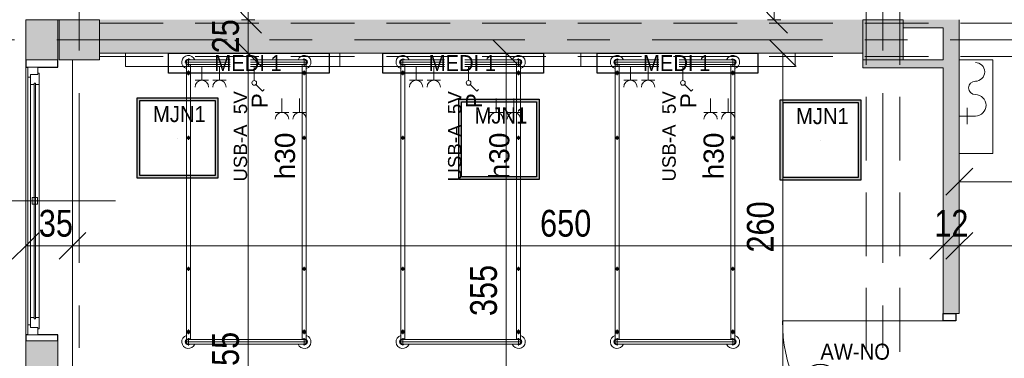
# Model space of a CAD drawing. Header units: centimetres. Extents: x -1631 to 21770, y -8842 to 3590.
# Tile 12 of 142: x -1257 to -522, y 1130 to 1383. Entities that reach past the tile are written whole.
import ezdxf

# ---------------------------------------------------------------- set-up
doc = ezdxf.new("R2010")
doc.units = ezdxf.units.CM
for name, pattern in [('Dash', [60, 30, -30]), ('Oś', [222.25, 127, -31.75, 31.75, -31.75]), ('Ukryte', [71.438, 47.625, -23.813])]:
    doc.linetypes.add(name, pattern=pattern)
for name, color, linetype, lineweight in [('A-ANNO-DIMS', 211, 'Continuous', 13), ('A-ANNO-DIMS-100', 211, 'Continuous', 13), ('A-ANNO-NOTE', 131, 'Continuous', 9), ('A-AREA-IDEN', 2, 'Continuous', 13), ('A-DETL', 90, 'Continuous', 9), ('A-DETL-GENF', 92, 'Continuous', 9), ('A-DETL-HDLN', 90, 'Ukryte', 9), ('A-DETL-MEDM', 33, 'Continuous', 13), ('A-DOOR', 31, 'Continuous', 13), ('A-GLAZ', 151, 'Continuous', 13), ('A-GLAZ-IDEN', 152, 'Continuous', 13), ('A-WALL', 113, 'Continuous', 13), ('A-WALL-PATT', 111, 'Continuous', 13), ('I-FURN', 30, 'Continuous', 9), ('P-SANR-FIXT', 6, 'Continuous', 9), ('Q-SPCQ', 91, 'Continuous', 9), ('S-COLS', 52, 'Continuous', 13), ('S-GRID', 1, 'Continuous', 13)]:
    doc.layers.add(name, color=color, linetype=linetype, lineweight=lineweight)
doc.layers.add('E_oprawy', color=12, linetype='Continuous')
doc.styles.add('Arial', font='arial.ttf', dxfattribs={"width": 0.9, "height": 18})
doc.styles.add('Arial Narrow_5', font='ARIALN.TTF', dxfattribs={"height": 20})
doc.styles.add('Arial_11', font='arial.ttf', dxfattribs={"width": 0.85, "height": 23})
doc.styles.add('Arial_13', font='arial.ttf', dxfattribs={"height": 0.2})
doc.styles.add('Arial_4', font='arial.ttf', dxfattribs={"height": 10})
doc.styles.add('Arial_5', font='arial.ttf', dxfattribs={"height": 12})
doc.styles.add('Arial_6', font='arial.ttf', dxfattribs={"height": 15})
doc.dimstyles.new('Diagonal_1_100__0__wewnętrzne', dxfattribs={"dimscale": 30.48, "dimtxt": 20.468619, "dimasz": 0.656168, "dimexe": 0.164042, "dimexo": 0.0625, "dimgap": 0.032808, "dimtad": 1, "dimdec": 0, "dimdsep": 46, "dimtxsty": 'Arial Narrow_5', "dimblk1": 'OBLIQUE', "dimblk2": 'OBLIQUE', "dimsah": 1, "dimcen": 0.09, "dimazin": 0, "dimtfac": 1, "dimtdec": 4, "dimtix": 1, "dimtmove": 0, "dimatfit": 3, "dimfxl": 0, "dimtvp": 1, "dimtolj": 1, "dimtzin": 0, "dimarcsym": 0})
doc.dimstyles.new('Diagonal_1_100__0__wewnętrzne_2', dxfattribs={"dimscale": 30.48, "dimtxt": 20.468619, "dimasz": 0.656168, "dimexe": 0.164042, "dimexo": 0.0625, "dimgap": 0.032808, "dimtad": 1, "dimdec": 0, "dimdsep": 46, "dimtxsty": 'Arial Narrow_5', "dimblk1": 'OBLIQUE', "dimblk2": 'OBLIQUE', "dimsah": 1, "dimcen": 0.09, "dimazin": 0, "dimtfac": 1, "dimtdec": 4, "dimtix": 1, "dimtmove": 2, "dimatfit": 3, "dimfxl": 0, "dimtvp": 1, "dimtolj": 1, "dimtzin": 0, "dimarcsym": 0})

# ---------------------------------------------------------------- blocks, each defined once
blk = doc.blocks.new('M_Concrete-Square-Column - 300 x 300mm-1795930-6_piętro IV __13_80 m_ - stan projektowany')
at = {"layer": 'S-COLS', "lineweight": 9}
blk.add_hatch(color=254, dxfattribs=at).paths.add_polyline_path([(15, -15), (15, 15), (-15, 15), (-15, -15)], flags=0)
for p, q in [((15, 15), (-15, 15)), ((-15, 15), (-15, -15)), ((15, -15), (15, 15)), ((-15, -15), (15, -15))]:
    blk.add_line(p, q, dxfattribs=at)
blk = doc.blocks.new('M_Concrete-Square-Column - 300 x 300mm-1795931-6_piętro IV __13_80 m_ - stan projektowany')
at = {"layer": 'S-COLS', "lineweight": 9}
blk.add_hatch(color=254, dxfattribs=at).paths.add_polyline_path([(15, -15), (15, 15), (-15, 15), (-15, -15)], flags=0)
for p, q in [((15, 15), (-15, 15)), ((-15, 15), (-15, -15)), ((15, -15), (15, 15)), ((-15, -15), (15, -15))]:
    blk.add_line(p, q, dxfattribs=at)
blk = doc.blocks.new('łóżko 195x90 typ FAMED _102039_ - łóżko 195x90 typ FAMED _102039_-832813-6_piętro IV __13_80 m_ - stan projektowany')
at = {"layer": 'I-FURN'}
for p, q in [((-45.98, 104.75), (45.97, 104.75)), ((-44.75, 103.1), (-44.75, -102.61)), ((-43.25, 102.02), (-43.25, 107.47)), ((-43.25, 106.45), (43.25, 106.45)), ((-43.25, 103.05), (43.25, 103.05)), ((-41.75, -102.55), (-41.75, 103.1)), ((41.75, -102.61), (41.75, 103.05)), ((43.25, 102.02), (43.25, 107.47)), ((44.75, 103.1), (44.75, -102.61)), ((-45, 96.6), (-41.5, 96.6)), ((-43.25, 94.85), (-43.25, 98.35)), ((45, 96.6), (41.5, 96.6)), ((43.25, 94.85), (43.25, 98.35)), ((-44.75, 48.19), (-41.75, 48.19)), ((-43.25, 49.69), (-43.25, 46.69)), ((44.75, 48.19), (41.75, 48.19)), ((43.25, 49.69), (43.25, 46.69)), ((-44.75, -49.81), (-41.75, -49.81)), ((-43.25, -48.31), (-43.25, -51.31)), ((44.75, -49.81), (41.75, -49.81)), ((43.25, -48.31), (43.25, -51.31)), ((-43.25, -95.18), (-43.25, -98.68)), ((43.25, -95.18), (43.25, -98.68)), ((-45, -96.93), (-41.5, -96.93)), ((-43.25, -101.53), (-43.25, -106.98)), ((-43.25, -102.55), (43.25, -102.55)), ((45, -96.93), (41.5, -96.93)), ((43.25, -101.53), (43.25, -106.98)), ((45.97, -104.25), (-45.98, -104.25)), ((-43.25, -105.95), (43.25, -105.95))]:
    blk.add_line(p, q, dxfattribs=at)
for centre, radius in [((-43.25, 96.6), 1.25), ((-43.25, 96.6), 0.8), ((43.25, 96.6), 1.25), ((43.25, 96.6), 0.8), ((-43.25, 48.19), 1), ((43.25, 48.19), 1), ((-43.25, -49.81), 1), ((43.25, -49.81), 1), ((-43.25, -96.93), 1.25), ((-43.25, -96.93), 0.8), ((43.25, -96.93), 1.25), ((43.25, -96.93), 0.8)]:
    blk.add_circle(centre, radius, dxfattribs=at)
for centre, radius, start, end in [((-43.25, 104.75), 5, 19.87687, 252.5424), ((-43.25, 104.75), 2.23, 49.8221, 312.38874), ((-43.25, 104.75), 1.93, 62.02067, 297.97933), ((-43.25, 104.75), 1.7, 90, 270), ((43.25, 104.75), 5, 287.4576, 160.12313), ((43.25, 104.75), 2.23, 229.8221, 130.1779), ((43.25, 104.75), 1.93, 242.02067, 117.97933), ((43.25, 104.75), 1.7, 270, 90), ((-43.25, -104.25), 5, 107.4576, 340.12313), ((-43.25, -104.25), 2.23, 49.8221, 310.1779), ((-43.25, -104.25), 1.93, 62.02067, 297.97933), ((-43.25, -104.25), 1.7, 90, 270), ((43.25, -104.25), 5, 199.87687, 72.5424), ((43.25, -104.25), 2.23, 229.8221, 130.1779), ((43.25, -104.25), 1.93, 242.02067, 117.97933), ((43.25, -104.25), 1.7, 270, 90)]:
    blk.add_arc(centre, radius, start, end, dxfattribs=at)
blk = doc.blocks.new('HYDRANT_PPOZ_SZAFKA_NASCIENNA - SUPRON 3-1715320-6_piętro IV __13_80 m_ - stan projektowany')
at = {"layer": 'P-SANR-FIXT'}
for p, q in [((47.5, 31), (-22.5, 31)), ((-22.5, 31), (-22.5, 6)), ((-22.5, 6), (-22.5, 31)), ((-22.5, 31), (47.5, 31)), ((47.5, 6), (47.5, 31)), ((47.5, 31), (47.5, 6)), ((19.5, 6), (19.5, 18)), ((19.5, 12), (13.5, 12)), ((19.5, 12), (25.5, 12)), ((-22.5, 6), (47.5, 6)), ((47.5, 6), (-22.5, 6))]:
    blk.add_line(p, q, dxfattribs=at)
for centre, radius, start, end in [((-13.5, 18), 7, 0, 180), ((11.5, 18), 8, 360, 180), ((-1.5, 18), 5, 180, 360)]:
    blk.add_arc(centre, radius, start, end, dxfattribs=at)
blk = doc.blocks.new('Panel Gazowo Oswietleniowy 2 - Type 1-2423720-6_piętro IV __13_80 m_ - stan projektowany')
at = {"layer": 'Q-SPCQ'}
for p, q in [((-112.5, 56.83), (-102.5, 56.83)), ((-107.5, 56.83), (-107.5, 46.5)), ((-99.33, 56.83), (-89.33, 56.83)), ((-94.33, 56.83), (-94.33, 46.5)), ((47.5, 56.83), (57.5, 56.83)), ((52.5, 56.83), (52.5, 46.5)), ((60.67, 56.83), (70.67, 56.83)), ((65.67, 56.83), (65.67, 46.5)), ((-79.82, 40.93), (-81.13, 39.62)), ((-74.88, 35.98), (-79.82, 40.93)), ((80.18, 40.93), (78.87, 39.62)), ((85.12, 35.98), (80.18, 40.93)), ((-73.64, 22.5), (-73.64, 33)), ((-66.13, 32.83), (-56.13, 32.83)), ((-61.13, 32.83), (-61.13, 22.5)), ((-52.67, 32.83), (-42.67, 32.83)), ((-47.67, 32.83), (-47.67, 22.5)), ((-39.5, 32.83), (-29.5, 32.83)), ((-34.5, 32.83), (-34.5, 22.5)), ((86.36, 22.5), (86.36, 33)), ((93.87, 32.83), (103.87, 32.83)), ((98.87, 32.83), (98.87, 22.5)), ((107.33, 32.83), (117.33, 32.83)), ((112.33, 32.83), (112.33, 22.5)), ((120.5, 32.83), (130.5, 32.83)), ((125.5, 32.83), (125.5, 22.5)), ((-157.5, 12.5), (-157.5, 22.5)), ((-157.5, 22.5), (182.5, 22.5)), ((182.5, 22.5), (182.5, 12.5))]:
    blk.add_line(p, q, dxfattribs=at)
for centre in [(-73.64, 34.75), (86.36, 34.75)]:
    blk.add_circle(centre, 1.75, dxfattribs=at)
for centre, end in [((-107.5, 61.83), 0), ((-94.33, 61.83), 0), ((52.5, 61.83), 0), ((65.67, 61.83), 0), ((-61.13, 37.83), 360), ((-47.67, 37.83), 360), ((-34.5, 37.83), 360), ((98.87, 37.83), 360), ((112.33, 37.83), 360), ((125.5, 37.83), 360)]:
    blk.add_arc(centre, 5, 180, end, dxfattribs=at)
blk = doc.blocks.new('DRZWI 1S - automatyczna etykieta - Drzwi 120-2381491-6_piętro IV __13_80 m_ - stan projektowany')
at = {"layer": 'A-DETL-GENF'}
for p, q in [((-65.5, 6), (-65.5, -3.5)), ((-60, 6), (-65.5, 6)), ((-60, -3.5), (-60, 6)), ((65.5, 6), (60, 6)), ((60, 6), (60, -3.5)), ((65.5, -3.5), (65.5, 6)), ((-65.5, -3.5), (-60, -3.5)), ((60, -3.5), (65.5, -3.5))]:
    blk.add_line(p, q, dxfattribs=at)
at = {"layer": 'A-DETL-MEDM', "lineweight": 25}
for p, q in [((-60, 6), (-65.5, 6)), ((-65.5, 6), (-65.5, -3.5)), ((-60, -3.5), (-60, 6)), ((60, -3.5), (60, 6)), ((60, 6), (65.5, 6)), ((65.5, 6), (65.5, -3.5)), ((-65.5, -3.5), (-60, -3.5)), ((65.5, -3.5), (60, -3.5))]:
    blk.add_line(p, q, dxfattribs=at)
at = {"layer": 'A-DOOR'}
blk.add_line((60, 6), (60, 126), dxfattribs=at)
blk.add_arc((60, 6), 120, 90, 180, dxfattribs=at)
blk = doc.blocks.new('Okno - automatyczna etykieta - 200x165 _projektowane_-2617392-6_piętro IV __13_80 m_ - stan projektowany')
at = {"layer": 'A-GLAZ'}
for p, q in [((-92.5, 10.5), (-100, 10.5)), ((-100, 10.5), (-100, 3)), ((-100, 10.5), (100, 10.5)), ((-87, 8.5), (-94.5, 8.5)), ((-94.5, 8.5), (-94.5, 3)), ((-94.5, 3), (-94.5, 8.5)), ((-94.5, 8.5), (-92.5, 8.5)), ((-92.5, 8.5), (-92.5, 10.5)), ((92.5, 10.5), (-92.5, 10.5)), ((-87, 5.75), (-87, 8.5)), ((87, 8.5), (-87, 8.5)), ((94.5, 8.5), (87, 8.5)), ((87, 8.5), (87, 5.75)), ((100, 10.5), (92.5, 10.5)), ((92.5, 10.5), (92.5, 8.5)), ((92.5, 8.5), (94.5, 8.5)), ((94.5, 3), (94.5, 8.5)), ((94.5, 8.5), (94.5, 3)), ((100, 3), (100, 10.5)), ((-100, 3), (-94.5, 3)), ((-94.5, 3), (-95.5, 3)), ((-95.5, 3), (-95.5, 2)), ((-95.5, 2), (-87, 2)), ((88, 5.75), (-88, 5.75)), ((-88, 5.75), (-88, 4.75)), ((-88, 4.75), (-88, 5.75)), ((-88, 5.75), (-87, 5.75)), ((-88, 4.75), (88, 4.75)), ((-87, 4.75), (-88, 4.75)), ((-87, 2), (-87, 4.75)), ((87, 2), (-87, 2)), ((2.5, 7.25), (-2.5, 7.25)), ((-2.5, 7.25), (-2.5, 3.25)), ((-2.5, 3.25), (2.5, 3.25)), ((2.5, 3.25), (2.5, 7.25)), ((87, 5.75), (88, 5.75)), ((87, 4.75), (87, 2)), ((88, 4.75), (87, 4.75)), ((87, 2), (95.5, 2)), ((88, 4.75), (88, 5.75)), ((88, 5.75), (88, 4.75)), ((95.5, 3), (94.5, 3)), ((94.5, 3), (100, 3)), ((95.5, 2), (95.5, 3))]:
    blk.add_line(p, q, dxfattribs=at)
blk = doc.blocks.new('DIMBLOCK29-6_piętro IV __13_80 m_ - stan projektowany')
at = {"layer": 'A-ANNO-DIMS-100', "transparency": 16777216}
for p, q in [((-687.3, 1358.33), (-697.3, 1368.33)), ((-692.3, 1358.33), (-682.3, 1358.33)), ((-687.3, 1358.33), (-692.3, 1358.33)), ((-687.3, 1098.33), (-687.3, 1358.33)), ((-687.3, 1358.33), (-677.3, 1348.33)), ((-687.3, 1098.33), (-697.3, 1108.33)), ((-692.3, 1098.33), (-682.3, 1098.33)), ((-687.3, 1098.33), (-692.3, 1098.33)), ((-687.3, 1098.33), (-677.3, 1088.33))]:
    blk.add_line(p, q, dxfattribs=at)
at = {"layer": 'A-ANNO-DIMS-100', "color": 0, "transparency": 16777216, "insert": (-714.15, 1209.32), "char_height": 20, "width": 45.6158, "attachment_point": 1, "rotation": 90, "line_spacing_factor": 0.974696, "style": 'Arial Narrow_5'}
blk.add_mtext('260', dxfattribs=at)
blk = doc.blocks.new('_Oblique')
at = {"color": 0, "linetype": 'ByBlock', "lineweight": -2}
blk.add_line((-0.5, -0.5), (0.5, 0.5), dxfattribs=at)
blk = doc.blocks.new('DIMBLOCK36-6_piętro IV __13_80 m_ - stan projektowany')
at = {"layer": 'A-ANNO-DIMS-100', "transparency": 16777216}
for p, q in [((-893.96, 1358.33), (-903.96, 1368.33)), ((-898.96, 1358.33), (-888.96, 1358.33)), ((-893.96, 1358.33), (-898.96, 1358.33)), ((-893.96, 1003.33), (-893.96, 1358.33)), ((-893.96, 1358.33), (-883.96, 1348.33)), ((-893.96, 1003.33), (-903.96, 1013.33)), ((-898.96, 1003.33), (-888.96, 1003.33)), ((-893.96, 1003.33), (-898.96, 1003.33)), ((-893.96, 1003.33), (-883.96, 993.33))]:
    blk.add_line(p, q, dxfattribs=at)
at = {"layer": 'A-ANNO-DIMS-100', "color": 0, "transparency": 16777216, "insert": (-920.81, 1161.82), "char_height": 20, "width": 45.6158, "attachment_point": 1, "rotation": 90, "line_spacing_factor": 0.974696, "style": 'Arial Narrow_5'}
blk.add_mtext('355', dxfattribs=at)
blk = doc.blocks.new('DIMBLOCK81-6_piętro IV __13_80 m_ - stan projektowany')
at = {"layer": 'A-ANNO-DIMS-100', "transparency": 16777216}
for p, q in [((-1086.6, 1358.33), (-1096.6, 1368.33)), ((-1091.6, 1358.33), (-1081.6, 1358.33)), ((-1086.6, 1358.33), (-1091.6, 1358.33)), ((-1086.6, 903.33), (-1086.6, 1358.33)), ((-1086.6, 1358.33), (-1076.6, 1348.33)), ((-1086.6, 903.33), (-1096.6, 913.33)), ((-1091.6, 903.33), (-1081.6, 903.33)), ((-1086.6, 903.33), (-1091.6, 903.33)), ((-1086.6, 903.33), (-1076.6, 893.33))]:
    blk.add_line(p, q, dxfattribs=at)
at = {"layer": 'A-ANNO-DIMS-100', "color": 0, "transparency": 16777216, "insert": (-1113.45, 1111.82), "char_height": 20, "width": 45.6158, "attachment_point": 1, "rotation": 90, "line_spacing_factor": 0.974696, "style": 'Arial Narrow_5'}
blk.add_mtext('455', dxfattribs=at)
blk = doc.blocks.new('DIMBLOCK82-6_piętro IV __13_80 m_ - stan projektowany')
at = {"layer": 'A-ANNO-DIMS-100', "transparency": 16777216}
for p, q in [((-1086.6, 1383.33), (-1096.6, 1393.33)), ((-1091.6, 1383.33), (-1081.6, 1383.33)), ((-1086.6, 1383.33), (-1091.6, 1383.33)), ((-1086.6, 1358.33), (-1086.6, 1383.33)), ((-1086.6, 1383.33), (-1076.6, 1373.33)), ((-1086.6, 1358.33), (-1096.6, 1368.33)), ((-1091.6, 1358.33), (-1081.6, 1358.33)), ((-1086.6, 1358.33), (-1091.6, 1358.33)), ((-1086.6, 1358.33), (-1076.6, 1348.33))]:
    blk.add_line(p, q, dxfattribs=at)
at = {"layer": 'A-ANNO-DIMS-100', "color": 0, "transparency": 16777216, "insert": (-1113.45, 1358.15), "char_height": 20, "width": 30.4105, "attachment_point": 1, "rotation": 90, "line_spacing_factor": 0.974696, "style": 'Arial Narrow_5'}
blk.add_mtext('25', dxfattribs=at)
blk = doc.blocks.new('DIMBLOCK83-6_piętro IV __13_80 m_ - stan projektowany')
at = {"layer": 'A-ANNO-DIMS-100', "transparency": 16777216}
for p, q in [((-1086.6, 1833.33), (-1096.6, 1843.33)), ((-1091.6, 1833.33), (-1081.6, 1833.33)), ((-1086.6, 1833.33), (-1091.6, 1833.33)), ((-1086.6, 1383.33), (-1086.6, 1833.33)), ((-1086.6, 1833.33), (-1076.6, 1823.33)), ((-1086.6, 1383.33), (-1096.6, 1393.33)), ((-1091.6, 1383.33), (-1081.6, 1383.33)), ((-1086.6, 1383.33), (-1091.6, 1383.33)), ((-1086.6, 1383.33), (-1076.6, 1373.33))]:
    blk.add_line(p, q, dxfattribs=at)
at = {"layer": 'A-ANNO-DIMS-100', "color": 0, "transparency": 16777216, "insert": (-1113.45, 1616.05), "char_height": 20, "width": 45.6158, "attachment_point": 1, "rotation": 90, "line_spacing_factor": 0.974696, "style": 'Arial Narrow_5'}
blk.add_mtext('450', dxfattribs=at)
blk = doc.blocks.new('DIMBLOCK108-6_piętro IV __13_80 m_ - stan projektowany')
at = {"layer": 'A-ANNO-DIMS-100', "transparency": 16777216}
for p, q in [((-555.62, 1214.34), (-545.62, 1224.34)), ((530.38, 1214.34), (540.38, 1224.34)), ((-555.62, 1214.34), (-565.62, 1204.34)), ((-555.62, 1209.34), (-555.62, 1219.34)), ((530.38, 1214.34), (-555.62, 1214.34)), ((-555.62, 1214.34), (-555.62, 1209.34)), ((530.38, 1214.34), (520.38, 1204.34)), ((530.38, 1209.34), (530.38, 1219.34)), ((530.38, 1214.34), (530.38, 1209.34))]:
    blk.add_line(p, q, dxfattribs=at)
at = {"layer": 'A-ANNO-DIMS-100', "color": 0, "transparency": 16777216, "insert": (-37.97, 1241.19), "char_height": 20, "width": 60.821, "attachment_point": 1, "line_spacing_factor": 0.974696, "style": 'Arial Narrow_5'}
blk.add_mtext('1086', dxfattribs=at)
blk = doc.blocks.new('DIMBLOCK109-6_piętro IV __13_80 m_ - stan projektowany')
at = {"layer": 'A-ANNO-DIMS-100', "transparency": 16777216}
for p, q in [((-567.62, 1214.34), (-557.62, 1224.34)), ((-555.62, 1214.34), (-545.62, 1224.34)), ((-567.62, 1214.34), (-577.62, 1204.34)), ((-567.62, 1209.34), (-567.62, 1219.34)), ((-555.62, 1214.34), (-567.62, 1214.34)), ((-567.62, 1214.34), (-567.62, 1209.34)), ((-555.62, 1214.34), (-565.62, 1204.34)), ((-555.62, 1209.34), (-555.62, 1219.34)), ((-555.62, 1214.34), (-555.62, 1209.34))]:
    blk.add_line(p, q, dxfattribs=at)
at = {"layer": 'A-ANNO-DIMS-100', "color": 0, "transparency": 16777216, "insert": (-574.29, 1241.19), "char_height": 20, "width": 30.4105, "attachment_point": 1, "line_spacing_factor": 0.974696, "style": 'Arial Narrow_5'}
blk.add_mtext('12', dxfattribs=at)
blk = doc.blocks.new('DIMBLOCK110-6_piętro IV __13_80 m_ - stan projektowany')
at = {"layer": 'A-ANNO-DIMS-100', "transparency": 16777216}
for p, q in [((-1217.62, 1214.34), (-1207.62, 1224.34)), ((-567.62, 1214.34), (-557.62, 1224.34)), ((-1217.62, 1214.34), (-1227.62, 1204.34)), ((-1217.62, 1209.34), (-1217.62, 1219.34)), ((-567.62, 1214.34), (-1217.62, 1214.34)), ((-1217.62, 1214.34), (-1217.62, 1209.34)), ((-567.62, 1214.34), (-577.62, 1204.34)), ((-567.62, 1209.34), (-567.62, 1219.34)), ((-567.62, 1214.34), (-567.62, 1209.34))]:
    blk.add_line(p, q, dxfattribs=at)
at = {"layer": 'A-ANNO-DIMS-100', "color": 0, "transparency": 16777216, "insert": (-868.57, 1241.19), "char_height": 20, "width": 45.6158, "attachment_point": 1, "line_spacing_factor": 0.974696, "style": 'Arial Narrow_5'}
blk.add_mtext('650', dxfattribs=at)
blk = doc.blocks.new('DIMBLOCK111-6_piętro IV __13_80 m_ - stan projektowany')
at = {"layer": 'A-ANNO-DIMS-100', "transparency": 16777216}
for p, q in [((-1252.62, 1214.34), (-1242.62, 1224.34)), ((-1217.62, 1214.34), (-1207.62, 1224.34)), ((-1252.62, 1214.34), (-1262.62, 1204.34)), ((-1252.62, 1209.34), (-1252.62, 1219.34)), ((-1217.62, 1214.34), (-1252.62, 1214.34)), ((-1252.62, 1214.34), (-1252.62, 1209.34)), ((-1217.62, 1214.34), (-1227.62, 1204.34)), ((-1217.62, 1209.34), (-1217.62, 1219.34)), ((-1217.62, 1214.34), (-1217.62, 1209.34))]:
    blk.add_line(p, q, dxfattribs=at)
at = {"layer": 'A-ANNO-DIMS-100', "color": 0, "transparency": 16777216, "insert": (-1242.82, 1241.19), "char_height": 20, "width": 30.4105, "attachment_point": 1, "line_spacing_factor": 0.974696, "style": 'Arial Narrow_5'}
blk.add_mtext('35', dxfattribs=at)
blk = doc.blocks.new('DIMBLOCK136-6_piętro IV __13_80 m_ - stan projektowany')
at = {"layer": 'A-ANNO-DIMS-100', "transparency": 16777216}
for p, q in [((-555.62, 1262.25), (-545.62, 1272.25)), ((-322.62, 1262.25), (-312.62, 1272.25)), ((-555.62, 1257.25), (-555.62, 1267.25)), ((-322.62, 1257.25), (-322.62, 1267.25)), ((-555.62, 1262.25), (-565.62, 1252.25)), ((-322.62, 1262.25), (-555.62, 1262.25)), ((-555.62, 1262.25), (-555.62, 1257.25)), ((-322.62, 1262.25), (-332.62, 1252.25)), ((-322.62, 1262.25), (-322.62, 1257.25))]:
    blk.add_line(p, q, dxfattribs=at)
at = {"layer": 'A-ANNO-DIMS-100', "color": 0, "transparency": 16777216, "insert": (-458.13, 1289.09), "char_height": 20, "width": 45.6158, "attachment_point": 1, "line_spacing_factor": 0.974696, "style": 'Arial Narrow_5'}
blk.add_mtext('233', dxfattribs=at)
blk = doc.blocks.new('DIMBLOCK137-6_piętro IV __13_80 m_ - stan projektowany')
at = {"layer": 'A-ANNO-DIMS-100', "transparency": 16777216}
for p, q in [((-693.86, 1533.33), (-703.86, 1543.33)), ((-698.86, 1533.33), (-688.86, 1533.33)), ((-693.86, 1533.33), (-698.86, 1533.33)), ((-693.86, 1383.33), (-693.86, 1533.33)), ((-693.86, 1533.33), (-683.86, 1523.33)), ((-693.86, 1383.33), (-703.86, 1393.33)), ((-698.86, 1383.33), (-688.86, 1383.33)), ((-693.86, 1383.33), (-698.86, 1383.33)), ((-693.86, 1383.33), (-683.86, 1373.33))]:
    blk.add_line(p, q, dxfattribs=at)
at = {"layer": 'A-ANNO-DIMS-100', "color": 0, "transparency": 16777216, "insert": (-720.71, 1439.32), "char_height": 20, "width": 45.6158, "attachment_point": 1, "rotation": 90, "line_spacing_factor": 0.974696, "style": 'Arial Narrow_5'}
blk.add_mtext('150', dxfattribs=at)
blk = doc.blocks.new('Okno_LD_typ 100 - metka _ wys_parapetu-2491833-6_piętro IV __13_80 m_ - stan projektowany')
at = {"layer": 'A-GLAZ-IDEN'}
blk.add_line((0, 1.8925), (0, -0.3919), dxfattribs=at)
blk.add_circle((0, -0.0919), 0.3, dxfattribs=at)
at = {"layer": 'A-GLAZ-IDEN', "insert": (0.4711, 0.6634), "char_height": 0.2, "width": 0.48783, "attachment_point": 3, "rotation": 90, "line_spacing_factor": 0.936439, "style": 'Arial_13', "bg_fill": 3, "box_fill_scale": 1.25, "bg_fill_color": 256, "bg_fill_true_color": 13158600, "bg_fill_transparency": 0}
blk.add_mtext('\\pxqr,t6.35,12.7,19.05,25.4,31.75,38.1,44.45,50.8,57.15,63.5,69.85,76.2,82.55,88.9,95.25,101.6,107.95,114.3,120.65,127,133.35,139.7,146.05,152.4,158.75,165.1,171.45,177.8,184.15,190.5,196.85,203.2;{hp= }', dxfattribs=at)
blk = doc.blocks.new('MEDI_1')
at = {"layer": 'E_oprawy'}
blk.add_lwpolyline([(0, 0), (0, 15), (120, 15), (120, 0)], close=True, dxfattribs=at)
at = {"layer": 'E_oprawy', "color": 4, "style": 'Arial', "width": 0.9}
blk.add_text('MEDI 1', height=12, rotation=180, dxfattribs=at).set_placement((85.78, 13.45))
blk = doc.blocks.new('MJN1')
at = {"layer": 'E_oprawy', "linetype": 'ByBlock'}
h = blk.add_hatch(color=256, dxfattribs=at)
h.paths.add_polyline_path([(-30, -30), (-30, 30), (30, 30), (30, -30)])
h.paths.add_polyline_path([(-28, -28), (-28, 28), (28, 28), (28, -28)], flags=16)
for points in [[(-30, -30), (-30, 30), (30, 30), (30, -30)], [(-28, -28), (-28, 28), (28, 28), (28, -28)]]:
    blk.add_lwpolyline(points, close=True, dxfattribs=at)
blk.add_circle((0, 0), 0.0000001, dxfattribs=at)
at = {"layer": 'E_oprawy', "color": 4, "style": 'Arial', "width": 0.9}
blk.add_text('MJN1', height=12, dxfattribs=at).set_placement((-18.29, 11.9))
blk = doc.blocks.new('AW-NO')
at = {"layer": 'E_oprawy', "color": 1, "linetype": 'ByBlock'}
for radius in [13.2, 5.21]:
    blk.add_circle((0, 0), radius, dxfattribs=at)
at = {"layer": 'E_oprawy', "color": 1, "style": 'Arial', "width": 0.9}
blk.add_text('AW-NO', height=12, dxfattribs=at).set_placement((0, 16.52))

msp = doc.modelspace()

# ---------------------------------------------------------------- hatches: boundary and pattern name
at = {"layer": 'A-WALL-PATT'}
h = msp.add_hatch(color=9, dxfattribs=at)
h.paths.add_polyline_path([(-1228.62, 393.33), (-1228.62, 423.33), (-1252.62, 423.33), (-1252.62, 393.33)], flags=0)
h.paths.add_polyline_path([(-1252.62, 633.33), (-1228.62, 633.33), (-1228.62, 663.33), (-1252.62, 663.33), (-1252.62, 649.83)], flags=0)
h.paths.add_polyline_path([(-1252.62, 873.33), (-1228.62, 873.33), (-1228.62, 903.33), (-1252.62, 903.33), (-1252.62, 880.58)], flags=0)
h.paths.add_polyline_path([(-1228.62, 1113.33), (-1228.62, 1143.33), (-1252.62, 1143.33), (-1252.62, 1113.33)], flags=0)
h.paths.add_polyline_path([(-1228.62, 1353.33), (-1228.62, 1383.33), (-1252.62, 1383.33), (-1252.62, 1353.33)], flags=0)
for points in [[(-627.62, 1358.33), (-627.62, 1383.33), (-1197.62, 1383.33), (-1197.62, 1358.33), (-628.34, 1358.33)], [(-567.62, 1377.33), (-567.62, 1383.33), (-597.62, 1383.33), (-597.62, 1377.33)], [(-567.62, 1347.33), (-567.62, 1353.33), (-627.62, 1353.33), (-627.62, 1347.33), (-597.62, 1347.33)]]:
    msp.add_hatch(color=9, dxfattribs=at).paths.add_polyline_path(points, flags=0)
h = msp.add_hatch(color=9, dxfattribs=at)
h.paths.add_polyline_path([(-567.62, 132.33), (-555.62, 132.33), (-555.62, 152.33), (-567.62, 152.33)], flags=0)
h.paths.add_polyline_path([(-558.12, 283.83), (-555.62, 283.83), (-555.62, 612.83), (-567.62, 612.83), (-567.62, 283.83)], flags=0)
h.paths.add_polyline_path([(-555.62, 743.83), (-555.62, 1032.83), (-567.62, 1032.83), (-567.62, 743.83), (-558.12, 743.83)], flags=0)
h.paths.add_polyline_path([(-555.62, 1163.83), (-555.62, 1383.33), (-567.62, 1383.33), (-567.62, 1163.83), (-558.12, 1163.83)], flags=0)

# ---------------------------------------------------------------- linework, layer by layer
at = {"layer": 'A-DETL', "linetype": 'Dash', "lineweight": 25}
for points, knots in [([(-555.62, 1472.57), (-478.91, 1472.57), (-476.08, 1472.57), (-439.12, 1472.57), (-439.12, 1435.62), (-439.12, 1432.79), (-439.12, 1329.11), (-439.12, 1326.28), (-439.12, 1289.33), (-402.17, 1289.33), (-399.34, 1289.33), (54.38, 1289.33), (347.2, 1289.33), (391.67, 1289.33), (418.55, 1316.21), (413.88, 1393.93), (413.88, 1663.13)], [0, 0, 0, 0, 1.274059, 2.1133, 2.95254, 4.521491, 5.717221, 7.286172, 8.125412, 8.964652, 14.361634, 22.556861, 31.207392, 35.311818, 37.065318, 41.276562, 41.276562, 41.276562, 41.276562]), ([(-561.62, 233.02), (-511.61, 233.02), (-497.78, 233.02), (-439.12, 233.02), (-439.12, 251.36), (-439.12, 296.62), (-439.12, 1289.33), (-439.12, 1326.28), (-439.12, 1329.11), (-439.12, 1432.79), (-439.12, 1435.62), (-439.12, 1472.57), (-476.08, 1472.57), (-478.91, 1472.57), (-555.62, 1472.57)], [0, 0, 0, 0, 1.339676, 2.332925, 3.669947, 15.221807, 26.977257, 38.268666, 39.837617, 41.033347, 42.602298, 43.441538, 44.280778, 45.554838, 45.554838, 45.554838, 45.554838]), ([(-555.62, 1472.57), (-478.91, 1472.57), (-450.62, 1472.57), (-439.12, 1472.57), (-439.12, 1461.07), (-439.12, 1432.79), (-439.12, 1329.11), (-439.12, 1326.28), (-439.12, 1289.33), (-402.17, 1289.33), (-399.34, 1289.33), (54.38, 1289.33), (347.2, 1289.33), (391.67, 1289.33), (413.88, 1267.11), (413.88, 1211.15), (413.88, 1019.9)], [0, 0, 0, 0, 1.274059, 1.834911, 2.395763, 3.964714, 5.438832, 7.007784, 7.847024, 8.686264, 14.083246, 22.278473, 30.929004, 34.961158, 36.402966, 39.45005, 39.45005, 39.45005, 39.45005])]:
    msp.add_open_spline(points, degree=3, knots=knots, dxfattribs=at)
at = {"layer": 'A-DETL-HDLN'}
for p, q in [((-625.12, 420.83), (-625.12, 2793.33)), ((-600.12, 420.83), (-600.12, 2793.33)), ((-1197.62, 1380.83), (1172.38, 1380.83))]:
    msp.add_line(p, q, dxfattribs=at)
at = {"layer": 'A-WALL', "lineweight": 9}
for p, q in [((-1252.62, 1383.33), (-1252.62, 1353.33)), ((-1227.62, 1383.33), (-1238.62, 1383.33)), ((-1228.62, 1353.33), (-1228.62, 1383.33)), ((-555.62, 1353.33), (-555.62, 1383.33)), ((-597.62, 1377.33), (-567.62, 1377.33)), ((-567.62, 1377.33), (-567.62, 1353.33)), ((-1217.62, 1353.33), (-1217.62, 903.33)), ((-1197.62, 1358.33), (-627.62, 1358.33)), ((-627.62, 1353.33), (-627.62, 1347.33)), ((-567.62, 1353.33), (-597.62, 1353.33)), ((-1252.62, 1147.83), (-1252.62, 1347.83)), ((-627.62, 1347.33), (-567.62, 1347.33)), ((-567.62, 1347.33), (-567.62, 1163.83)), ((-555.62, 1163.83), (-555.62, 1283.33)), ((-558.12, 1163.83), (-555.62, 1163.83)), ((-1252.62, 1143.33), (-1252.62, 1113.33)), ((-1228.62, 1113.33), (-1228.62, 1143.33))]:
    msp.add_line(p, q, dxfattribs=at)
at = {"layer": 'A-WALL'}
for p, q in [((-1238.62, 1383.33), (-1252.62, 1383.33)), ((-1252.62, 1353.33), (-1228.62, 1353.33)), ((-1228.62, 1143.33), (-1252.62, 1143.33))]:
    msp.add_line(p, q, dxfattribs=at)
at = {"layer": 'A-WALL', "color": 7, "lineweight": 25}
for p, q in [((-1252.62, 1353.33), (-1252.62, 1347.83)), ((-1228.62, 1347.83), (-1228.62, 1353.33)), ((-1252.62, 1347.83), (-1251.12, 1347.83)), ((-1243.62, 1347.83), (-1228.62, 1347.83)), ((-1251.12, 1147.83), (-1252.62, 1147.83)), ((-1252.62, 1147.83), (-1252.62, 1143.33)), ((-1228.62, 1147.83), (-1243.62, 1147.83)), ((-1228.62, 1143.33), (-1228.62, 1147.83))]:
    msp.add_line(p, q, dxfattribs=at)
at = {"layer": 'S-GRID', "linetype": 'Oś'}
for p, q in [((-1212.62, 2884.27), (-1212.62, 27.13)), ((-612.62, 2884.27), (-612.62, 27.13)), ((1342.46, 1368.33), (-1368.76, 1368.33))]:
    msp.add_line(p, q, dxfattribs=at)

# ---------------------------------------------------------------- block references
at = {"layer": 'A-DOOR', "rotation": 89.9999999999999}
msp.add_blockref('DRZWI 1S - automatyczna etykieta - Drzwi 120-2381491-6_piętro IV __13_80 m_ - stan projektowany', (-561.62, 1098.33), dxfattribs=at)
at = {"layer": 'A-GLAZ', "rotation": 89.9999999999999}
msp.add_blockref('Okno - automatyczna etykieta - 200x165 _projektowane_-2617392-6_piętro IV __13_80 m_ - stan projektowany', (-1240.62, 1247.83), dxfattribs=at)
at = {"layer": 'E_oprawy'}
for p in [(-1139.29, 1294.88), (-659.22, 1293.35)]:
    msp.add_blockref('MJN1', p, dxfattribs=at)
at = {"layer": 'E_oprawy', "linetype": 'ByBlock'}
msp.add_blockref('AW-NO', (-659.32, 1112.69), dxfattribs=at)
at = {"layer": 'I-FURN'}
for p in [(-1087.87, 1246.88), (-927.87, 1246.88), (-767.87, 1246.88)]:
    msp.add_blockref('łóżko 195x90 typ FAMED _102039_ - łóżko 195x90 typ FAMED _102039_-832813-6_piętro IV __13_80 m_ - stan projektowany', p, dxfattribs=at)
at = {"layer": 'P-SANR-FIXT', "rotation": 269.9999999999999}
msp.add_blockref('HYDRANT_PPOZ_SZAFKA_NASCIENNA - SUPRON 3-1715320-6_piętro IV __13_80 m_ - stan projektowany', (-561.62, 1330.83), dxfattribs=at)
at = {"layer": 'Q-SPCQ', "rotation": 180}
for p in [(-995.62, 1370.83), (-835.62, 1370.83)]:
    msp.add_blockref('Panel Gazowo Oswietleniowy 2 - Type 1-2423720-6_piętro IV __13_80 m_ - stan projektowany', p, dxfattribs=at)
at = {"layer": 'S-COLS', "lineweight": 9}
for name, p in [('M_Concrete-Square-Column - 300 x 300mm-1795931-6_piętro IV __13_80 m_ - stan projektowany', (-1212.62, 1368.33)), ('M_Concrete-Square-Column - 300 x 300mm-1795930-6_piętro IV __13_80 m_ - stan projektowany', (-612.62, 1368.33))]:
    msp.add_blockref(name, p, dxfattribs=at)

# ---------------------------------------------------------------- texts
at = {"layer": 'A-AREA-IDEN', "insert": (-806.37, 1063.35), "char_height": 23, "width": 156.91, "attachment_point": 7, "line_spacing_factor": 0.936439, "style": 'Arial_11'}
msp.add_mtext('\\pt84.99995,169.9999,255.00008,340.00003,424.99998,509.99993,595.00011,680.00006,765.00001,849.99996,934.99991,1020.00009,1105.00004,1189.99999,1274.99994,1359.99989,1445.00007,1530.00002,1614.99997,1699.99992,1785.0001,1870.00005,1955,2039.99995,2124.9999,2210.00008,2295.00003,2379.99998,2464.99993,2550.00011,2635.00006,2720.00001;Pok. łóżkowy\\P3os.', dxfattribs=at)

# ---------------------------------------------------------------- dimensions: what is measured, and where the dimension line sits
at = {"layer": 'A-ANNO-DIMS'}
dim = msp.add_linear_dim(base=(-1086.6, 1833.33), p1=(-1091.6, 1383.33), p2=(-1091.6, 1833.33), angle=90, dimstyle='Diagonal_1_100__0__wewnętrzne_2', override={"dimpost": '<>', "dimfxl": 450}, dxfattribs=at)
dim.commit()
dim.dimension.update_dxf_attribs({"geometry": 'DIMBLOCK83-6_piętro IV __13_80 m_ - stan projektowany', "text_midpoint": (-1100.12, 1638.85), "dimtype": 160, "text_rotation": 90})
for base, p1, p2, override, picture, middle in [((-693.86, 1533.33), (-698.86, 1383.33), (-698.86, 1533.33), {"dimpost": '<>', "dimfxl": 150}, 'DIMBLOCK137-6_piętro IV __13_80 m_ - stan projektowany', (-705.07, 1458.33)), ((-687.3, 1358.33), (-692.3, 1098.33), (-692.3, 1358.33), {"dimpost": '<>', "dimfxl": 260}, 'DIMBLOCK29-6_piętro IV __13_80 m_ - stan projektowany', (-698.51, 1228.33))]:
    dim = msp.add_linear_dim(base=base, p1=p1, p2=p2, angle=90, dimstyle='Diagonal_1_100__0__wewnętrzne', override=override, dxfattribs=at)
    dim.commit()
    dim.dimension.update_dxf_attribs({"geometry": picture, "text_midpoint": middle})
for base, p1, p2, override, picture, middle in [((-555.62, 1262.25), (-322.62, 1257.25), (-555.62, 1257.25), {"dimpost": '<>', "dimfxl": 233}, 'DIMBLOCK136-6_piętro IV __13_80 m_ - stan projektowany', (-439.12, 1273.46)), ((-567.62, 1214.34), (-555.62, 1209.34), (-567.62, 1209.34), {"dimpost": '<>', "dimfxl": 12}, 'DIMBLOCK109-6_piętro IV __13_80 m_ - stan projektowany', (-561.62, 1225.39)), ((-555.62, 1214.34), (530.38, 1209.34), (-555.62, 1209.34), {"dimpost": '<>', "dimfxl": 1086}, 'DIMBLOCK108-6_piętro IV __13_80 m_ - stan projektowany', (-12.62, 1225.56))]:
    dim = msp.add_linear_dim(base=base, p1=p1, p2=p2, dimstyle='Diagonal_1_100__0__wewnętrzne', override=override, dxfattribs=at)
    dim.commit()
    dim.dimension.update_dxf_attribs({"geometry": picture, "text_midpoint": middle})
dim = msp.add_linear_dim(base=(-1252.62, 1214.34), p1=(-1217.62, 1209.34), p2=(-1252.62, 1209.34), dimstyle='Diagonal_1_100__0__wewnętrzne_2', override={"dimpost": '<>', "dimfxl": 35}, dxfattribs=at)
dim.commit()
dim.dimension.update_dxf_attribs({"geometry": 'DIMBLOCK111-6_piętro IV __13_80 m_ - stan projektowany', "text_midpoint": (-1227.62, 1227.86), "dimtype": 160, "text_rotation": 360})

# ---------------------------------------------------------------- next in the draw order: texts
at = {"layer": 'A-ANNO-NOTE', "lineweight": 13, "rotation": 90, "line_spacing_factor": 0.936439, "bg_fill": 3, "box_fill_scale": 1.25, "bg_fill_color": 256, "bg_fill_true_color": 13158600, "bg_fill_transparency": 0}
for s, insert, char_height, width, attachment_point, style in [('\\pxqc,t12.7,25.4,38.1,50.8,63.5,76.2,88.9,101.6,114.3,127,139.7,152.4,165.1,177.8,190.5,203.2,215.9,228.6,241.3,254,266.7,279.4,292.1,304.8,317.5,330.2,342.9,355.6,368.3,381,393.7,406.4;{USB-A  5V}', (-1092.25, 1296.09), 10, 113.1, 5, 'Arial_4'), ('\\pxqc,t12.7,25.4,38.1,50.8,63.5,76.2,88.9,101.6,114.3,127,139.7,152.4,165.1,177.8,190.5,203.2,215.9,228.6,241.3,254,266.7,279.4,292.1,304.8,317.5,330.2,342.9,355.6,368.3,381,393.7,406.4;{USB-A  5V}', (-932.25, 1296.09), 10, 113.1, 5, 'Arial_4'), ('\\pxqc,t12.7,25.4,38.1,50.8,63.5,76.2,88.9,101.6,114.3,127,139.7,152.4,165.1,177.8,190.5,203.2,215.9,228.6,241.3,254,266.7,279.4,292.1,304.8,317.5,330.2,342.9,355.6,368.3,381,393.7,406.4;{USB-A  5V}', (-772.25, 1296.09), 10, 113.1, 5, 'Arial_4'), ('\\pxt8.46667,16.93333,25.4,33.86667,42.33333,50.8,59.26667,67.73333,76.2,84.66667,93.13333,101.6,110.06667,118.53333,127,135.46667,143.93333,152.4,160.86667,169.33333,177.8,186.26667,194.73333,203.2,211.66667,220.13333,228.6,237.06667,245.53333,254,262.46667,270.93333;{h30}', (-1066.55, 1263.98), 15, 36.764, 1, 'Arial_6'), ('\\pxt8.46667,16.93333,25.4,33.86667,42.33333,50.8,59.26667,67.73333,76.2,84.66667,93.13333,101.6,110.06667,118.53333,127,135.46667,143.93333,152.4,160.86667,169.33333,177.8,186.26667,194.73333,203.2,211.66667,220.13333,228.6,237.06667,245.53333,254,262.46667,270.93333;{h30}', (-906.55, 1263.98), 15, 36.764, 1, 'Arial_6'), ('\\pxt8.46667,16.93333,25.4,33.86667,42.33333,50.8,59.26667,67.73333,76.2,84.66667,93.13333,101.6,110.06667,118.53333,127,135.46667,143.93333,152.4,160.86667,169.33333,177.8,186.26667,194.73333,203.2,211.66667,220.13333,228.6,237.06667,245.53333,254,262.46667,270.93333;{h30}', (-746.55, 1263.98), 15, 36.764, 1, 'Arial_6')]:
    msp.add_mtext(s, dxfattribs=dict(at, insert=insert, char_height=char_height, width=width, attachment_point=attachment_point, style=style))

# ---------------------------------------------------------------- next in the draw order: block references
at = {"layer": 'E_oprawy', "rotation": 180}
for p in [(-1025.95, 1358.32), (-705.95, 1358.32)]:
    msp.add_blockref('MEDI_1', p, dxfattribs=at)

# ---------------------------------------------------------------- next in the draw order: texts
at = {"layer": 'A-ANNO-NOTE', "lineweight": 13, "char_height": 12, "width": 12.019, "attachment_point": 5, "rotation": 90, "line_spacing_factor": 0.936439, "style": 'Arial_5'}
for insert in [(-1077.87, 1322.73), (-917.87, 1322.73), (-757.87, 1322.73)]:
    msp.add_mtext('\\pxqc,t10.58333,21.16667,31.75,42.33333,52.91667,63.5,74.08333,84.66667,95.25,105.83333,116.41667,127,137.58333,148.16667,158.75,169.33333,179.91667,190.5,201.08333,211.66667,222.25,232.83333,243.41667,254,264.58333,275.16667,285.75,296.33333,306.91667,317.5,328.08333,338.66667;{P}', dxfattribs=dict(at, insert=insert))
at = {"layer": 'A-ANNO-NOTE', "lineweight": 13, "insert": (-906.55, 1263.98), "char_height": 15, "width": 36.764, "attachment_point": 1, "rotation": 90, "line_spacing_factor": 0.936439, "style": 'Arial_6', "bg_fill": 3, "box_fill_scale": 1.25, "bg_fill_color": 256, "bg_fill_true_color": 13158600, "bg_fill_transparency": 0}
msp.add_mtext('\\pxt8.46667,16.93333,25.4,33.86667,42.33333,50.8,59.26667,67.73333,76.2,84.66667,93.13333,101.6,110.06667,118.53333,127,135.46667,143.93333,152.4,160.86667,169.33333,177.8,186.26667,194.73333,203.2,211.66667,220.13333,228.6,237.06667,245.53333,254,262.46667,270.93333;{h30}', dxfattribs=at)

# ---------------------------------------------------------------- next in the draw order: dimensions: what is measured, and where the dimension line sits
at = {"layer": 'A-ANNO-DIMS'}
for base, p1, p2, override, picture, middle in [((-1086.6, 1383.33), (-1091.6, 1358.33), (-1091.6, 1383.33), {"dimpost": '<>', "dimfxl": 25}, 'DIMBLOCK82-6_piętro IV __13_80 m_ - stan projektowany', (-1097.81, 1370.83)), ((-1086.6, 1358.33), (-1091.6, 903.33), (-1091.6, 1358.33), {"dimpost": '<>', "dimfxl": 455}, 'DIMBLOCK81-6_piętro IV __13_80 m_ - stan projektowany', (-1097.77, 1130.83))]:
    dim = msp.add_linear_dim(base=base, p1=p1, p2=p2, angle=90, dimstyle='Diagonal_1_100__0__wewnętrzne', override=override, dxfattribs=at)
    dim.commit()
    dim.dimension.update_dxf_attribs({"geometry": picture, "text_midpoint": middle})

# ---------------------------------------------------------------- next in the draw order: texts
at = {"layer": 'A-ANNO-NOTE', "lineweight": 13, "insert": (-932.25, 1296.09), "char_height": 10, "width": 113.1, "attachment_point": 5, "rotation": 90, "line_spacing_factor": 0.936439, "style": 'Arial_4', "bg_fill": 3, "box_fill_scale": 1.25, "bg_fill_color": 256, "bg_fill_true_color": 13158600, "bg_fill_transparency": 0}
msp.add_mtext('\\pxqc,t12.7,25.4,38.1,50.8,63.5,76.2,88.9,101.6,114.3,127,139.7,152.4,165.1,177.8,190.5,203.2,215.9,228.6,241.3,254,266.7,279.4,292.1,304.8,317.5,330.2,342.9,355.6,368.3,381,393.7,406.4;{USB-A  5V}', dxfattribs=at)

# ---------------------------------------------------------------- next in the draw order: linework, layer by layer
at = {"layer": 'A-DETL-HDLN'}
msp.add_line((-1197.62, 1355.83), (1172.38, 1355.83), dxfattribs=at)

# ---------------------------------------------------------------- next in the draw order: block references
at = {"layer": 'E_oprawy', "rotation": 180}
msp.add_blockref('MEDI_1', (-865.95, 1358.32), dxfattribs=at)
at = {"layer": 'E_oprawy'}
msp.add_blockref('MJN1', (-899.24, 1293.81), dxfattribs=at)

# ---------------------------------------------------------------- next in the draw order: texts
at = {"layer": 'A-ANNO-NOTE', "lineweight": 13, "insert": (-917.87, 1322.73), "char_height": 12, "width": 12.019, "attachment_point": 5, "rotation": 90, "line_spacing_factor": 0.936439, "style": 'Arial_5'}
msp.add_mtext('\\pxqc,t10.58333,21.16667,31.75,42.33333,52.91667,63.5,74.08333,84.66667,95.25,105.83333,116.41667,127,137.58333,148.16667,158.75,169.33333,179.91667,190.5,201.08333,211.66667,222.25,232.83333,243.41667,254,264.58333,275.16667,285.75,296.33333,306.91667,317.5,328.08333,338.66667;{P}', dxfattribs=at)

# ---------------------------------------------------------------- next in the draw order: dimensions: what is measured, and where the dimension line sits
at = {"layer": 'A-ANNO-DIMS'}
dim = msp.add_linear_dim(base=(-893.96, 1358.33), p1=(-898.96, 1003.33), p2=(-898.96, 1358.33), angle=90, dimstyle='Diagonal_1_100__0__wewnętrzne', override={"dimpost": '<>', "dimfxl": 355}, dxfattribs=at)
dim.commit()
dim.dimension.update_dxf_attribs({"geometry": 'DIMBLOCK36-6_piętro IV __13_80 m_ - stan projektowany', "text_midpoint": (-905.17, 1180.83)})
dim = msp.add_linear_dim(base=(-1217.62, 1214.34), p1=(-567.62, 1209.34), p2=(-1217.62, 1209.34), dimstyle='Diagonal_1_100__0__wewnętrzne_2', override={"dimpost": '<>', "dimfxl": 650}, dxfattribs=at)
dim.commit()
dim.dimension.update_dxf_attribs({"geometry": 'DIMBLOCK110-6_piętro IV __13_80 m_ - stan projektowany', "text_midpoint": (-845.76, 1227.86), "dimtype": 160, "text_rotation": 360})

# ---------------------------------------------------------------- next in the draw order: block references
at = {"layer": 'A-GLAZ-IDEN', "xscale": 99.99999999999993, "yscale": 99.99999999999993, "zscale": 99.99999999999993, "rotation": 270.0000000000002}
msp.add_blockref('Okno_LD_typ 100 - metka _ wys_parapetu-2491833-6_piętro IV __13_80 m_ - stan projektowany', (-1374.73, 1247.83), dxfattribs=at)

doc.saveas('drawing.dxf')
